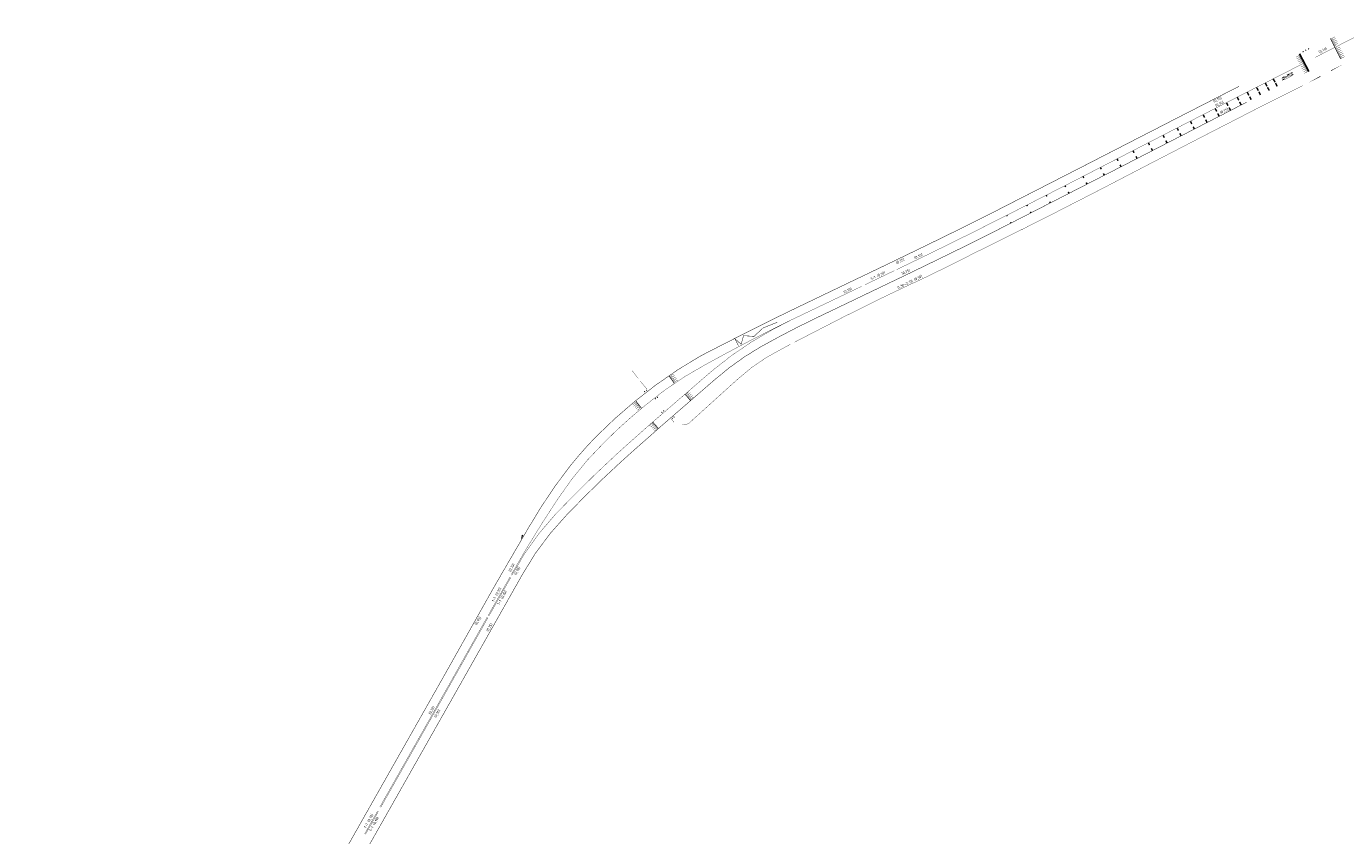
# Model space of a CAD drawing. Extents: x 117783 to 130571, y 447689 to 453929.
# Tile 6 of 22: x 124198 to 124638, y 450240 to 450510. Entities that reach past the tile are written whole.
import ezdxf

# ---------------------------------------------------------------- set-up
doc = ezdxf.new("R2010")
doc.units = 0
doc.header["$LTSCALE"] = 4
doc.header["$MEASUREMENT"] = 0
doc.linetypes.add('030270', pattern=[0.75, 0.0675, -0.6825])
doc.linetypes.add('11', pattern=[0.5, 0.25, -0.25])
for name, color, linetype in [('TM-ASS-T_03-27_10', 7, '030270'), ('TM-ASS-T_1-1_10', 7, '11'), ('TM-ASS-T_C_10', 7, 'CONTINUOUS'), ('TM-KTS-T_C_15', 7, 'CONTINUOUS'), ('TM-L_03-27_10', 7, '030270'), ('TM-STS-T_C_20', 7, 'CONTINUOUS'), ('TM-SYMBOOL', 7, 'CONTINUOUS'), ('TM-SYMBOOL-LIJNEN', 7, 'CONTINUOUS'), ('TM-SYMBOOL-LIJNEN-T', 7, 'CONTINUOUS'), ('TM-SYMBOOL-T', 7, 'CONTINUOUS'), ('TM-T025TEKST', 7, 'CONTINUOUS')]:
    doc.layers.add(name, color=color, linetype=linetype)
doc.styles.add('ISO', font='ISO')

# ---------------------------------------------------------------- blocks, each defined once
blk = doc.blocks.new('km50-g')
at = {"layer": 'TM-SYMBOOL'}
h = blk.add_hatch(color=256, dxfattribs=at)
edge = h.paths.add_edge_path()
edge.add_line((-0.52, 4.06), (-0.15, 4.06))
edge.add_line((-0.15, 4.06), (-0.15, 3.56))
edge.add_line((-0.15, 3.56), (-0.41, 3.56))
edge.add_line((-0.41, 3.56), (-0.44, 2.86))
edge.add_arc((-0.18, 2.78), 0.263, 129.9001, 162.422, ccw=False)
edge.add_arc((-0.32, 2.94), 0.0556, 75.5385, 123.9085, ccw=False)
edge.add_arc((-0.33, 2.91), 0.0829, 33.0113, 72.7493, ccw=False)
edge.add_arc((-0.49, 2.79), 0.286, 14.0847, 36.3115, ccw=False)
edge.add_arc((-3.05, 1.96), 2.97, 8.2231, 17.602, ccw=False)
edge.add_arc((-4.51, 1.84), 4.44, 1.6603, 7.0287, ccw=False)
edge.add_arc((-14.92, 1.47), 14.85, -0.9357, 1.9208, ccw=False)
edge.add_arc((-7.34, 1.33), 7.27, 356.333, 359.1991, ccw=False)
edge.add_arc((-6.81, 1.41), 6.75, 352.4761, 355.3598, ccw=False)
edge.add_arc((-1.84, 0.74), 1.73, 344.078, 353.1348, ccw=False)
edge.add_arc((-1.07, 0.45), 0.918, 329.5049, 348.2808, ccw=False)
edge.add_arc((-0.34, 0.03), 0.0801, 298.8032, 321.0893, ccw=False)
edge.add_arc((-0.33, 0.01), 0.0563, 235.1903, 294.1849, ccw=False)
edge.add_arc((-0.31, 0.03), 0.0792, 212.5832, 231.4136, ccw=False)
edge.add_arc((0.53, 0.5), 1.04, 189.8631, 209.7485, ccw=False)
edge.add_arc((4.26, 1.3), 4.86, 182.2025, 191.5302, ccw=False)
edge.add_line((-0.59, 1.11), (-0.46, 1.33))
edge.add_arc((1.75, 1.31), 2.21, 179.4119, 194.7736)
edge.add_arc((-0.2, 0.81), 0.203, 197.5261, 217.6871)
edge.add_arc((-0.32, 0.71), 0.0453, 222.0789, 312.8339)
edge.add_arc((-0.43, 0.79), 0.175, 319.8033, 346.1257)
edge.add_arc((-2.26, 1.23), 2.06, 346.4844, 357.072)
edge.add_arc((-11.71, 1.44), 11.51, 358.4398, 361.2912)
edge.add_arc((-3.43, 1.61), 3.23, 1.6074, 10.5706)
edge.add_arc((-1.68, 1.77), 1.49, 16.973, 20.5464)
edge.add_arc((-0.35, 2.26), 0.0729, 20.6018, 54.8151)
edge.add_arc((-0.33, 2.29), 0.0361, 53.431, 132.8708)
edge.add_arc((-0.25, 2.21), 0.151, 133.4155, 164.6589)
edge.add_arc((0.94, 1.84), 1.4, 163.1591, 174.9427)
edge.add_line((-0.45, 1.97), (-0.59, 2.07))
edge.add_line((-0.59, 2.07), (-0.52, 4.06))
edge = h.paths.add_edge_path()
edge.add_arc((0.3, 4.09), 0.0673, 40.0788, 139.9212, ccw=False)
edge.add_arc((0.24, 4.03), 0.149, 22.7432, 42.4067, ccw=False)
edge.add_arc((-1.51, 3.33), 2.03, 6.9495, 22.0861, ccw=False)
edge.add_arc((-10.16, 2.31), 10.75, 4.1011, 6.7433, ccw=False)
edge.add_arc((-18.39, 1.86), 18.99, -0.0003, 3.6709, ccw=False)
edge.add_arc((-16.63, 1.78), 17.23, -3.2032, 0.2686, ccw=False)
edge.add_arc((-5.36, 1.25), 5.95, 350.8524, 355.897, ccw=False)
edge.add_arc((-1.19, 0.54), 1.72, 336.877, 351.8273, ccw=False)
edge.add_arc((0.24, -0.05), 0.164, 309.7014, 332.3424, ccw=False)
edge.add_arc((0.31, -0.14), 0.0529, 223.7419, 307.9203, ccw=False)
edge.add_arc((0.43, -0.02), 0.224, 210.8093, 225.4627, ccw=False)
edge.add_arc((2.02, 0.57), 1.91, 188.2059, 201.567, ccw=False)
edge.add_arc((12.07, 2.21), 12.1, 186.6151, 189.1018, ccw=False)
edge.add_arc((12.49, 1.76), 12.47, 179.5473, 184.3452, ccw=False)
edge.add_arc((17.8, 2.07), 17.78, 176.7503, 180.6695, ccw=False)
edge.add_arc((19.15, 1.44), 19.17, 173.6163, 175.098, ccw=False)
edge.add_arc((2.04, 3.39), 1.96, 158.9666, 174.588, ccw=False)
edge.add_arc((0.38, 4.02), 0.178, 139.2144, 155.6357, ccw=False)
edge = h.paths.add_edge_path(flags=16)
edge.add_arc((0.3, 3.38), 0.047, 35.6377, 145.9532)
edge.add_arc((1.38, 3.01), 1.19, 160.1575, 171.9147)
edge.add_arc((9.34, 2.15), 9.2, 173.6195, 176.4286)
edge.add_arc((52.01, 1.23), 51.87, 178.353, 179.0836)
edge.add_arc((17.81, 2.1), 17.66, 180.1119, 182.3438)
edge.add_arc((8.72, 1.82), 8.57, 182.9838, 185.9608)
edge.add_arc((2.17, 1.09), 1.98, 184.7142, 194.6866)
edge.add_arc((0.39, 0.64), 0.147, 200.1249, 225.5209)
edge.add_arc((0.31, 0.56), 0.0318, 222.148, 316.0345)
edge.add_arc((0.25, 0.64), 0.127, 309.9223, 340.4895)
edge.add_arc((-0.67, 0.96), 1.11, 340.6916, 358.6083)
edge.add_arc((-5.51, 1.53), 5.98, 354.2774, 358.5436)
edge.add_arc((-12.28, 1.84), 12.75, 357.9161, 361.0074)
edge.add_arc((-14.01, 2.03), 14.48, 0.1377, 2.7551)
edge.add_arc((-3.8, 2.51), 4.25, 2.8463, 8.9356)
edge.add_arc((-0.27, 3.1), 0.679, 5.8952, 26.9532)
blk = doc.blocks.new('dht')
at = {"layer": 'TM-SYMBOOL'}
blk.add_hatch(color=256, dxfattribs=at).paths.add_polyline_path([(0, 0), (0, 0.5), (0.47, 0.25)])
blk = doc.blocks.new('bliksem-g')
at = {"layer": 'TM-SYMBOOL-LIJNEN', "const_width": 0.15}
blk.add_lwpolyline([(0, 0), (5, -0.42), (9, 0.75), (12, -1), (14, 1.17), (15, -1.25), (15, 1.25)], dxfattribs=at)

msp = doc.modelspace()

# ---------------------------------------------------------------- hatches: boundary and pattern name
at = {"layer": 'TM-SYMBOOL-T'}
for points in [[(124632.85, 450495.29), (124636.89, 450497.32), (124632.8, 450495.05)], [(124614.4, 450491.42), (124613.95, 450491.2), (124613.38, 450492.31), (124613.82, 450492.54)], [(124625.23, 450491.11), (124629.32, 450493.42), (124629.28, 450493.14)], [(124605.67, 450487.06), (124605.23, 450486.83), (124604.7, 450487.86), (124605.15, 450488.09)], [(124608.81, 450488.62), (124608.36, 450488.4), (124607.82, 450489.45), (124608.26, 450489.68)], [(124609.01, 450488.25), (124608.56, 450488.02), (124609.11, 450486.96), (124609.55, 450487.19)], [(124611.71, 450490.08), (124611.27, 450489.85), (124610.71, 450490.94), (124611.16, 450491.17)], [(124611.88, 450489.76), (124611.44, 450489.53), (124612, 450488.44), (124612.44, 450488.67)], [(124614.54, 450491.15), (124614.1, 450490.92), (124614.67, 450489.81), (124615.11, 450490.04)], [(124598.74, 450483.6), (124598.3, 450483.37), (124597.81, 450484.32), (124598.25, 450484.55)], [(124599.05, 450483), (124598.61, 450482.78), (124599.1, 450481.82), (124599.54, 450482.05)], [(124602.32, 450485.39), (124601.87, 450485.16), (124601.37, 450486.15), (124601.81, 450486.37)], [(124602.59, 450484.86), (124602.15, 450484.64), (124602.65, 450483.65), (124603.1, 450483.88)], [(124605.91, 450486.61), (124605.47, 450486.38), (124605.99, 450485.36), (124606.44, 450485.59)], [(124590.92, 450479.67), (124590.48, 450479.45), (124590.02, 450480.33), (124590.47, 450480.55)], [(124591.3, 450478.94), (124590.86, 450478.71), (124591.31, 450477.83), (124591.75, 450478.06)], [(124594.94, 450481.69), (124594.5, 450481.46), (124594.03, 450482.38), (124594.47, 450482.61)], [(124595.29, 450481.03), (124594.84, 450480.8), (124595.31, 450479.88), (124595.76, 450480.11)], [(124582.2, 450475.31), (124581.75, 450475.08), (124581.35, 450475.88), (124581.79, 450476.1)], [(124582.67, 450474.4), (124582.23, 450474.17), (124582.63, 450473.38), (124583.08, 450473.61)], [(124586.67, 450477.55), (124586.23, 450477.32), (124585.8, 450478.16), (124586.24, 450478.39)], [(124587.12, 450476.61), (124586.68, 450476.38), (124587.11, 450475.55), (124587.55, 450475.78)], [(124572.58, 450470.5), (124572.14, 450470.28), (124571.78, 450470.97), (124572.23, 450471.2)], [(124577.51, 450472.96), (124577.06, 450472.73), (124576.68, 450473.48), (124577.12, 450473.71)], [(124578.02, 450471.96), (124577.58, 450471.73), (124577.96, 450470.98), (124578.41, 450471.21)], [(124562.07, 450465.25), (124561.63, 450465.02), (124561.33, 450465.61), (124561.77, 450465.83)], [(124567.44, 450467.93), (124567, 450467.7), (124566.67, 450468.34), (124567.11, 450468.57)], [(124568.07, 450466.72), (124567.62, 450466.49), (124567.95, 450465.85), (124568.4, 450466.08)], [(124573.16, 450469.4), (124572.71, 450469.17), (124573.07, 450468.47), (124573.51, 450468.7)], [(124556.49, 450462.45), (124556.04, 450462.22), (124555.77, 450462.75), (124556.21, 450462.98)], [(124557.23, 450461.02), (124556.78, 450460.79), (124557.05, 450460.26), (124557.5, 450460.49)], [(124562.76, 450463.93), (124562.31, 450463.7), (124562.62, 450463.11), (124563.06, 450463.34)], [(124544.64, 450456.52), (124544.19, 450456.29), (124543.98, 450456.71), (124544.42, 450456.93)], [(124550.68, 450459.53), (124550.23, 450459.31), (124549.98, 450459.79), (124550.43, 450460.02)], [(124551.47, 450458), (124551.02, 450457.77), (124551.27, 450457.29), (124551.72, 450457.52)], [(124538.38, 450453.38), (124537.93, 450453.16), (124537.75, 450453.51), (124538.19, 450453.74)], [(124545.5, 450454.86), (124545.05, 450454.63), (124545.26, 450454.21), (124545.71, 450454.44)], [(124531.89, 450450.14), (124531.45, 450449.91), (124531.3, 450450.2), (124531.74, 450450.43)], [(124532.88, 450448.23), (124532.43, 450448), (124532.59, 450447.71), (124533.03, 450447.93)], [(124539.3, 450451.6), (124538.85, 450451.37), (124539.04, 450451.01), (124539.48, 450451.24)], [(124525.19, 450446.78), (124524.74, 450446.56), (124524.63, 450446.78), (124525.07, 450447.01)], [(124526.24, 450444.73), (124525.8, 450444.5), (124525.91, 450444.28), (124526.36, 450444.51)], [(124363.26, 450340.55), (124362.92, 450338.76), (124363.78, 450340.26)]]:
    msp.add_hatch(color=256, dxfattribs=at).paths.add_polyline_path(points)

# ---------------------------------------------------------------- linework, layer by layer
at = {"layer": 'TM-ASS-T_03-27_10', "const_width": 0.1, "flags": 128}
msp.add_lwpolyline([(124452.65, 450403.92), (124449.73, 450402.35, 0.070331), (124435.21, 450392.39), (124419.66, 450378.33, -0.244617), (124416.61, 450377.07, 0.244617)], format="xyb", dxfattribs=at)
msp.add_lwpolyline([(124401.98, 450392.63), (124399.93, 450395.2)], dxfattribs=at)
at = {"layer": 'TM-ASS-T_1-1_10', "const_width": 0.1, "flags": 128}
for points in [[(124477.59, 450423.82), (124487.34, 450428.51)], [(124352.01, 450313.56), (124359.3, 450326.39)], [(124352.27, 450313.41), (124359.56, 450326.24)], [(124310.89, 450240.78), (124315.23, 450248.46)], [(124311.15, 450240.63), (124315.49, 450248.31)]]:
    msp.add_lwpolyline(points, dxfattribs=at)
at = {"layer": 'TM-ASS-T_C_10', "const_width": 0.1, "flags": 128}
for points in [[(124647.74, 450509.88), (124627.53, 450499.59)], [(124452.76, 450411.96), (124476.41, 450423.26)], [(124404.87, 450389.03), (124402.76, 450391.64)], [(124413.98, 450377.89), (124413.02, 450379.07)], [(124351.68, 450312.97), (124332.86, 450279.6), (124315.93, 450249.71)], [(124351.94, 450312.82), (124333.12, 450279.45), (124316.2, 450249.56)]]:
    msp.add_lwpolyline(points, dxfattribs=at)
for points in [[(124488.07, 450428.83, 0.005487), (124524.57, 450446.84), (124547.72, 450458.65), (124580.83, 450475.72), (124605.37, 450488.29), (124624.02, 450497.78)], [(124359.7, 450327.14, -0.01812), (124375.19, 450352.35, -0.053649), (124390.74, 450371.32, -0.027606), (124404.37, 450383.62, -0.051629), (124424.58, 450397.29, -0.009526), (124446.34, 450408.77), (124452.76, 450411.96)], [(124452.76, 450411.96), (124446.89, 450408.91, 0.051599), (124426.56, 450395.06), (124405.33, 450376.73), (124397.69, 450369.92), (124394.65, 450367.18, 0.015864), (124374.37, 450347.22, 0.066593), (124359.93, 450326.96, -0.066593)]]:
    msp.add_lwpolyline(points, format="xyb", dxfattribs=at)
at = {"layer": 'TM-KTS-T_C_15', "const_width": 0.15, "flags": 128}
for points in [[(124602.16, 450489.95), (124581.16, 450479.19), (124550.41, 450463.38), (124521.69, 450448.68, -0.003625), (124499.13, 450437.47), (124484.08, 450430.19)], [(124604.73, 450484.67), (124565.65, 450464.57), (124525.5, 450444.01, -0.005972), (124503.67, 450433.12, -0.002525), (124481.02, 450422.18, 0.002525)], [(124484.08, 450430.19), (124468.98, 450422.96), (124453.91, 450415.72, 0.004177), (124442.58, 450410.14), (124431.36, 450404.49, 0.049736), (124407.78, 450390.31, 0.039207), (124387.79, 450372.99, 0.023188), (124379.4, 450363.5, 0.03626), (124365.26, 450342.46), (124357.37, 450328.91, 0.004554), (124351.13, 450317.99), (124337.29, 450293.39), (124315.11, 450254.23), (124302.21, 450231.44), (124289.91, 450209.62), (124269.9, 450174.15), (124262.28, 450160.54, 0.01191), (124250.62, 450138.48, 0.016736), (124240.38, 450115.83), (124240.28, 450115.58)], [(124481.02, 450422.18), (124470.93, 450417.33), (124461.48, 450412.81, 0.015861), (124442.69, 450403.05, 0.048995), (124427.58, 450392.23), (124410.14, 450377.1), (124399.94, 450368.08), (124396.06, 450364.58, 0.017209), (124378.18, 450347.08, 0.066044), (124363.43, 450327.24), (124343.85, 450292.6), (124319.07, 450248.83), (124307.68, 450228.73), (124289.7, 450196.81), (124268.05, 450158.36, 0.008145), (124257.73, 450139.07, 0.01793), (124245.91, 450113.26, 0.001906), (124244.77, 450110.47), (124236.17, 450089.43), (124227.38, 450068.14), (124216.39, 450041.57), (124207.18, 450019.37, -0.005426), (124198.26, 449998.45, -0.005426)]]:
    msp.add_lwpolyline(points, format="xyb", dxfattribs=at)
at = {"layer": 'TM-L_03-27_10', "const_width": 0.1, "flags": 128}
msp.add_lwpolyline([(124623.32, 450490.16, 0.001925), (124607.36, 450482.13, 0.001751), (124556.41, 450455.77), (124539.64, 450447.17, -0.003099), (124513.98, 450434.37), (124505.55, 450430.1), (124497.52, 450426.18, -0.008645), (124492.72, 450423.97), (124483.16, 450419.39), (124470.35, 450413.04), (124454.16, 450404.7)], format="xyb", dxfattribs=at)
at = {"layer": 'TM-STS-T_C_20', "const_width": 0.2}
for points in [[(124632.58, 450505.96), (124636.04, 450499.04)], [(124632.58, 450505.96), (124636.04, 450499.04)], [(124622.37, 450500.75), (124625.42, 450494.84)]]:
    msp.add_lwpolyline(points, dxfattribs=at)
at = {"layer": 'TM-STS-T_C_20'}
msp.add_lwpolyline([(124622.37, 450500.75), (124625.42, 450494.84)], dxfattribs=at)
at = {"layer": 'TM-STS-T_C_20', "const_width": 0.2, "flags": 128}
for points in [[(124412.25, 450393.43), (124414.02, 450390.97)], [(124417.61, 450387.33), (124419.39, 450385.25)], [(124403.11, 450382.66), (124401.2, 450385.08)], [(124408.72, 450375.95), (124406.87, 450378.01)]]:
    msp.add_lwpolyline(points, dxfattribs=at)
at = {"layer": 'TM-SYMBOOL-LIJNEN-T', "const_width": 0.1}
for points in [[(124634.12, 450506.46), (124632.77, 450505.78)], [(124634.12, 450506.46), (124632.77, 450505.78)], [(124634.39, 450505.92), (124633.04, 450505.24)], [(124634.66, 450505.38), (124633.31, 450504.71)], [(124634.93, 450504.85), (124633.58, 450504.17)], [(124635.2, 450504.31), (124633.85, 450503.64)], [(124635.77, 450503.05), (124634.43, 450502.36)], [(124636.04, 450502.52), (124634.71, 450501.83)], [(124636.32, 450501.98), (124634.98, 450501.29)], [(124636.59, 450501.45), (124635.26, 450500.76)], [(124636.87, 450500.92), (124635.53, 450500.23)], [(124622.43, 450500.37), (124621.12, 450499.65)], [(124622.72, 450499.84), (124621.4, 450499.13)], [(124623, 450499.31), (124621.69, 450498.6)], [(124623.29, 450498.78), (124621.97, 450498.07)], [(124622.59, 450500.09), (124622.06, 450499.81)], [(124623.57, 450498.26), (124622.26, 450497.54)], [(124622.87, 450499.56), (124622.34, 450499.28)], [(124623.87, 450497.71), (124622.51, 450497)], [(124623.15, 450499.03), (124622.62, 450498.75)], [(124622.82, 450496.4), (124624.17, 450497.09)], [(124623.43, 450498.5), (124622.9, 450498.22)], [(124623.1, 450495.86), (124624.44, 450496.55)], [(124623.71, 450497.97), (124623.18, 450497.69)], [(124623.49, 450497.09), (124624.03, 450497.36)], [(124623.76, 450496.55), (124624.3, 450496.82)], [(124624.02, 450496.01), (124624.56, 450496.28)], [(124637.14, 450500.38), (124635.81, 450499.69)], [(124637.42, 450499.85), (124636.08, 450499.16)], [(124623.37, 450495.33), (124624.72, 450496.02)], [(124623.65, 450494.8), (124624.99, 450495.49)], [(124623.92, 450494.26), (124625.26, 450494.95)], [(124624.29, 450495.48), (124624.83, 450495.74)], [(124624.56, 450494.94), (124625.1, 450495.21)]]:
    msp.add_lwpolyline(points, dxfattribs=at)
at = {"layer": 'TM-SYMBOOL-LIJNEN-T', "const_width": 0.1, "flags": 128}
for points in [[(124632.91, 450505.51), (124633.44, 450505.78)], [(124633.17, 450504.97), (124633.71, 450505.24)], [(124633.44, 450504.44), (124633.97, 450504.7)], [(124633.7, 450503.9), (124634.24, 450504.16)], [(124633.97, 450503.36), (124634.5, 450503.62)], [(124634.73, 450502.83), (124634.26, 450502.59)], [(124635.01, 450502.31), (124634.55, 450502.06)], [(124635.29, 450501.78), (124634.83, 450501.53)], [(124635.57, 450501.25), (124635.11, 450501)], [(124635.86, 450500.72), (124635.39, 450500.47)], [(124636.14, 450500.19), (124635.67, 450499.94)], [(124636.42, 450499.66), (124635.96, 450499.41)], [(124413.78, 450394.05), (124412.51, 450393.21)], [(124412.67, 450392.97), (124413.18, 450393.29)], [(124414.11, 450393.57), (124412.84, 450392.75)], [(124413.03, 450392.49), (124413.54, 450392.84)], [(124414.47, 450393.07), (124413.2, 450392.25)], [(124413.38, 450392), (124413.9, 450392.34)], [(124414.83, 450392.57), (124413.56, 450391.76)], [(124413.74, 450391.5), (124414.25, 450391.84)], [(124415.19, 450392.08), (124413.92, 450391.26)], [(124417.8, 450387.26), (124418.94, 450388.26)], [(124418.46, 450387.43), (124418, 450387.03)], [(124418.2, 450386.79), (124419.34, 450387.8)], [(124418.87, 450386.97), (124418.4, 450386.56)], [(124418.59, 450386.34), (124419.74, 450387.34)], [(124419.23, 450386.53), (124418.77, 450386.12)], [(124418.96, 450385.89), (124420.11, 450386.89)], [(124419.36, 450385.44), (124420.51, 450386.43)], [(124400.15, 450383.79), (124401.32, 450384.76)], [(124400.52, 450383.34), (124401.7, 450384.3)], [(124400.9, 450382.89), (124402.07, 450383.85)], [(124401.04, 450384.15), (124401.5, 450384.53)], [(124401.27, 450382.44), (124402.44, 450383.4)], [(124401.41, 450383.69), (124401.87, 450384.08)], [(124402.82, 450382.86), (124401.67, 450381.9)], [(124401.78, 450383.24), (124402.24, 450383.62)], [(124402.16, 450382.72), (124402.63, 450383.1)], [(124419.63, 450386.07), (124419.17, 450385.66)], [(124405.77, 450376.85), (124406.9, 450377.83)], [(124406.65, 450377.21), (124407.1, 450377.61)], [(124406.17, 450376.38), (124407.31, 450377.37)], [(124406.58, 450375.92), (124407.72, 450376.91)], [(124406.99, 450375.45), (124408.14, 450376.45)], [(124407.05, 450376.74), (124407.51, 450377.14)], [(124408.51, 450376.02), (124407.38, 450375.04)], [(124407.46, 450376.27), (124407.93, 450376.69)], [(124407.84, 450375.85), (124408.31, 450376.25)]]:
    msp.add_lwpolyline(points, dxfattribs=at)

# ---------------------------------------------------------------- block references
at = {"layer": 'TM-SYMBOOL-T'}
for name, p, rotation in [('dht', (124623.84, 450501.48), 117.4149262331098), ('dht', (124624.73, 450501.94), 117.4149262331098), ('dht', (124625.62, 450502.4), 117.4149262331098), ('km50-g', (124616.51, 450492.36), 297.1565940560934), ('bliksem-g', (124448.3, 450411.28), 206.4613841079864), ('dht', (124404.42, 450388.21), 128.1188668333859), ('dht', (124405.04, 450388.69), 128.1188668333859), ('dht', (124408.14, 450386.25), 306.8698976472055), ('dht', (124407.51, 450385.78), 306.8698976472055), ('dht', (124410.78, 450381.82), 131.4473938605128), ('dht', (124410.19, 450381.3), 131.4473938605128), ('dht', (124413.06, 450379.17), 312.0013727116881), ('dht', (124413.65, 450379.69), 312.0013727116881)]:
    msp.add_blockref(name, p, dxfattribs=dict(at, rotation=rotation))

# ---------------------------------------------------------------- texts
at = {"layer": 'TM-T025TEKST', "style": 'ISO'}
for s, rotation, p in [('(0,10)', 27.8971, (124628.97, 450500.88)), ('(0,15)', 26.0948, (124593.83, 450484.49)), ('(0,10)', 26.0948, (124594.51, 450483.07)), ('(0,15)', 26.0948, (124596.06, 450480.71)), ('(0,15)', 26.9242, (124488.12, 450430.67)), ('(0,10)', 26.0885, (124494.21, 450432.29)), ('1-1 (0,10)', 26.0885, (124479.7, 450425.3)), ('0,30-2,70 (0,10)', 26.3059, (124488.63, 450422.36)), ('0,30-2,70 (0,10)', 26.3059, (124488.63, 450422.36)), ('(0,15)', 24.8048, (124490, 450427.06)), ('(0,10)', 26.0885, (124470.64, 450420.9)), ('(0,10)', 60.4945, (124359.5, 450328.03)), ('(0,10)', 60.4945, (124361.34, 450326.96)), ('1-1 (0,10)', 60.4945, (124353.89, 450318.02)), ('1-1 (0,10)', 60.4945, (124355.73, 450316.96)), ('(0,15)', 58.133, (124348.18, 450310.28)), ('(0,15)', 58.133, (124352.01, 450308.08)), ('(0,10)', 60.4945, (124332.84, 450280.46)), ('(0,10)', 60.4945, (124334.68, 450279.39)), ('1-1 (0,10)', 60.4945, (124311.26, 450242.57)), ('1-1 (0,10)', 60.4945, (124313.09, 450241.51))]:
    msp.add_text(s, height=0.9, rotation=rotation, dxfattribs=at).set_placement(p)

doc.saveas('drawing.dxf')
